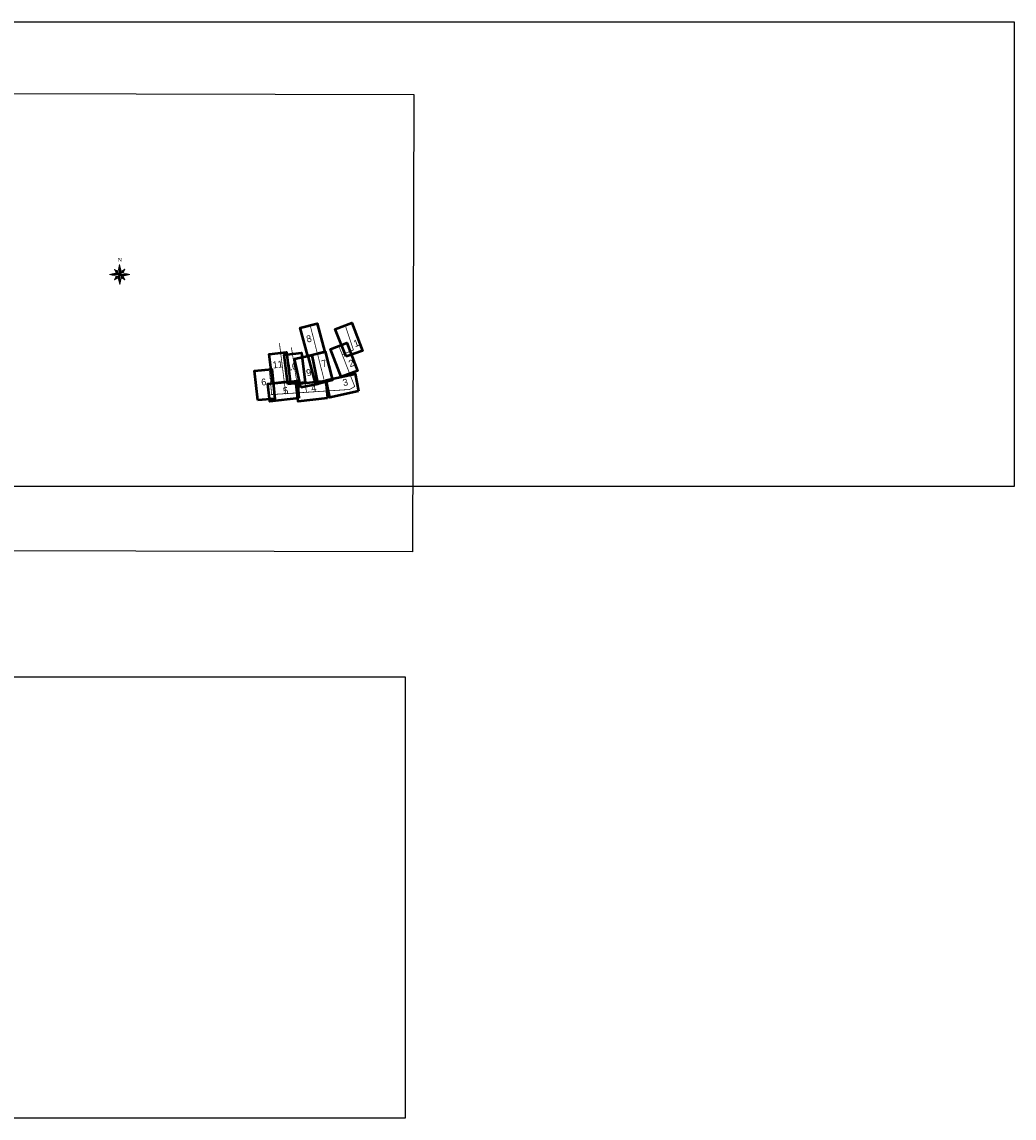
# Model space of a CAD drawing. Header units: metres. Extents: x 2852 to 11129, y 13973 to 19858.
# Tile 2 of 2: x 7077 to 11129, y 13973 to 18447. Entities that reach past the tile are written whole.
import ezdxf

# ---------------------------------------------------------------- set-up
doc = ezdxf.new("R2010")
doc.units = ezdxf.units.M
doc.linetypes.add('3', pattern=[1, 0.5, -0.5])
doc.layers.add('!!!_ARKUSZE', color=5, linetype='Continuous', lineweight=50)
doc.layers.add('Północ', color=7, linetype='Continuous', lineweight=18)
doc.styles.add('Północ', font='times.ttf')
picture_1 = doc.add_image_def('image9.jpg', size_in_pixel=(3418, 1263))
picture_2 = doc.add_image_def('image16.jpg', size_in_pixel=(3427, 1244))
picture_3 = doc.add_image_def('image17.jpg', size_in_pixel=(3358, 1171))

# ---------------------------------------------------------------- blocks, each defined once
blk = doc.blocks.new('Północ')
at = {"layer": 'Północ'}
h = blk.add_hatch(color=255, dxfattribs=at)
h.paths.add_polyline_path([(-15.6, 0), (-3, -3), (0, 0)])
h.paths.add_polyline_path([(-3, -3), (-8.1, -8.1), (-2.4, -5.4)])
h.paths.add_polyline_path([(0, 0), (0, -15.6), (3, -3)])
h.paths.add_polyline_path([(3, -3), (8.1, -8.1), (5.4, -2.4)])
h.paths.add_polyline_path([(3, 3), (0, 0), (15.6, 0)])
h.paths.add_polyline_path([(2.4, 5.4), (3, 3), (8.1, 8.1)])
h.paths.add_polyline_path([(0, 15.6), (-3, 3), (0, 0)])
h.paths.add_polyline_path([(-8.1, 8.1), (-5.4, 2.4), (-3, 3)])
h = blk.add_hatch(color=256, dxfattribs=at)
h.paths.add_polyline_path([(-3, 3), (-15.6, 0), (-4.3, 0, -0.198912)])
h.paths.add_polyline_path([(-3, 3, 0.198912), (-4.3, 0), (0, 0)])
h = blk.add_hatch(color=256, dxfattribs=at)
h.paths.add_polyline_path([(8.1, -8.1), (3, -3), (2.4, -5.4)])
h.paths.add_polyline_path([(-8.1, -8.1), (-3, -3), (-5.4, -2.4)])
h.paths.add_polyline_path([(-3, 3), (-2.4, 5.4), (-8.1, 8.1)])
h.paths.add_polyline_path([(8.1, 8.1), (3, 3), (5.4, 2.4)])
h = blk.add_hatch(color=256, dxfattribs=at)
h.paths.add_polyline_path([(0, -4.3), (-2.4, -5.4), (0, -15.6)])
h.paths.add_polyline_path([(0, -4.3, -0.198912), (-3, -3), (-2.4, -5.4)])
h.paths.add_polyline_path([(0, 0), (-3, -3, 0.198912), (0, -4.3)])
h = blk.add_hatch(color=256, dxfattribs=at)
h.paths.add_polyline_path([(0, 15.6), (0, 4.3, -0.198912), (3, 3)])
h.paths.add_polyline_path([(0, 4.3), (0, 0), (3, 3, 0.198912)])
h.paths.add_polyline_path([(15.6, 0), (4.3, 0, -0.198912), (3, -3)])
h.paths.add_polyline_path([(4.3, 0), (0, 0), (3, -3, 0.198912)])
for p, q in [((-15.6, 0), (-3, 3)), ((0, 0), (-15.6, 0)), ((0, 0), (-8.1, 8.1)), ((-5.4, 2.4), (-8.1, 8.1)), ((-8.1, 8.1), (-2.4, 5.4)), ((0, 0), (-8.1, -8.1)), ((-3, 3), (0, 15.6)), ((0, 0), (0, 15.6)), ((0, 15.6), (3, 3)), ((0, -15.6), (0, 15.6)), ((0, 0), (8.1, 8.1)), ((0, 0), (0, -15.6)), ((0, 0), (8.1, -8.1)), ((0, 0), (15.6, 0)), ((2.4, 5.4), (8.1, 8.1)), ((3, 3), (15.6, 0)), ((15.6, 0), (3, -3)), ((8.1, 8.1), (5.4, 2.4)), ((-3, -3), (-15.6, 0)), ((-8.1, -8.1), (-5.4, -2.4)), ((0, -4.3), (-8.1, -8.1)), ((0, -15.6), (-3, -3)), ((3, -3), (0, -15.6)), ((8.1, -8.1), (2.4, -5.4)), ((5.4, -2.4), (8.1, -8.1))]:
    blk.add_line(p, q, dxfattribs=at)
at = {"layer": 'Północ', "style": 'Północ'}
blk.add_text('N', height=5.88, dxfattribs=at).set_placement((-2.9, 19.8))

msp = doc.modelspace()

# ---------------------------------------------------------------- linework, layer by layer
at = {"layer": '!!!_ARKUSZE', "color": 0, "linetype": 'Continuous', "lineweight": 50}
for points in [[(8244.9, 17082.2), (8213.7, 17198.6), (8283.3, 17216.4), (8313.7, 17098.6)], [(8401, 17080.9), (8357.2, 17193.1), (8424.4, 17218.5), (8467.6, 17104.8)], [(8380.7, 16998.9), (8336.9, 17111.2), (8404.1, 17136.5), (8447.2, 17022.8)], [(8102, 16971.6), (8086.4, 17091), (8157.7, 17099.5), (8172.3, 16978.8)], [(8163.8, 16967.9), (8148.2, 17087.4), (8219.6, 17095.9), (8234.2, 16975.2)], [(8277.5, 16967.6), (8246.4, 17084), (8316, 17101.8), (8346.3, 16984)], [(8216.5, 16954.4), (8190.3, 17072), (8260.6, 17086.8), (8285.9, 16967.9)], [(8040.3, 16902.8), (8026.7, 17022.5), (8098.1, 17029.8), (8110.8, 16908.9)], [(8452.1, 16940.4), (8334.4, 16914.5), (8319.8, 16984.8), (8438.8, 17009.9)], [(8208.8, 16911.3), (8089.1, 16897.6), (8081.8, 16969.1), (8202.8, 16981.7)], [(8324.9, 16911.7), (8205.2, 16898), (8197.8, 16969.5), (8318.8, 16982.2)]]:
    msp.add_lwpolyline(points, close=True, dxfattribs=at)
at = {"color": 30, "linetype": '3', "lineweight": 50, "ltscale": 8, "true_color": 0xf26722, "const_width": 3, "flags": 128}
for points in [[(8323.1, 16939.8), (8254.5, 17209)], [(8400.1, 17201.6), (8431.1, 17108.1), (8385.7, 17088.9)], [(8154.8, 16930.2), (8129, 17135.1)], [(8371.7, 17123.8), (8436.4, 16958.7), (8415, 16946.5), (8094.9, 16925.8)], [(8205.9, 16938.9), (8177.9, 17118)], [(8097.1, 16927.1), (8088.3, 17021.9)], [(8240, 16934.1), (8224.7, 17022.8)]]:
    msp.add_lwpolyline(points, dxfattribs=at)

# ---------------------------------------------------------------- block references
at = {"layer": 'Północ', "xscale": 2.622128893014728, "yscale": 2.622128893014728, "zscale": 2.622128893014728, "rotation": 0.1225231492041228}
msp.add_blockref('Północ', (7476.6, 17415.8), dxfattribs=at)

# ---------------------------------------------------------------- texts
at = {"layer": '!!!_ARKUSZE', "color": 5, "linetype": 'Continuous', "attachment_point": 1}
for s, insert, char_height, rotation in [('8', (8235.9, 17164.6), 27.9, 14.8616), ('1', (8428.2, 17145.4), 27.9, 19.8559), ('11', (8099.5, 17060), 27.88, 7.3027), ('10', (8158.2, 17050.9), 27.88, 7.3027), ('7', (8297.7, 17064.1), 27.9, 14.8616), ('2', (8407.9, 17063.4), 27.9, 19.8559), ('9', (8235.6, 17027.1), 27.9, 12.4131), ('6', (8053.1, 16990), 27.9, 6.3766), ('5', (8141.8, 16953.9), 27.9, 8.9658), ('4', (8256.5, 16964.8), 27.9, 8.9658), ('3', (8384.3, 16986.7), 27.9, 14.8836)]:
    msp.add_mtext_dynamic_manual_height_columns(s, width=6.035, gutter_width=12.5, heights=[0], dxfattribs=dict(at, insert=insert, char_height=char_height, rotation=rotation))

# ---------------------------------------------------------------- pictures from other files: only their frames are drawn
image = msp.add_image(picture_1, insert=(5999.2, 16551.3), size_in_units=(5129.7, 1895.5), dxfattribs=dict(brightness=85))
image.dxf.flags = 7
image = msp.add_image(picture_2, insert=(3533.3, 16296.8), size_in_units=(5139.5, 1865.7), rotation=-0.1351, dxfattribs=dict(brightness=85))
image.dxf.flags = 7
image = msp.add_image(picture_3, insert=(3478.8, 13972.9), size_in_units=(5163.2, 1800.5), dxfattribs=dict(brightness=85))
image.dxf.flags = 7

doc.saveas('drawing.dxf')
